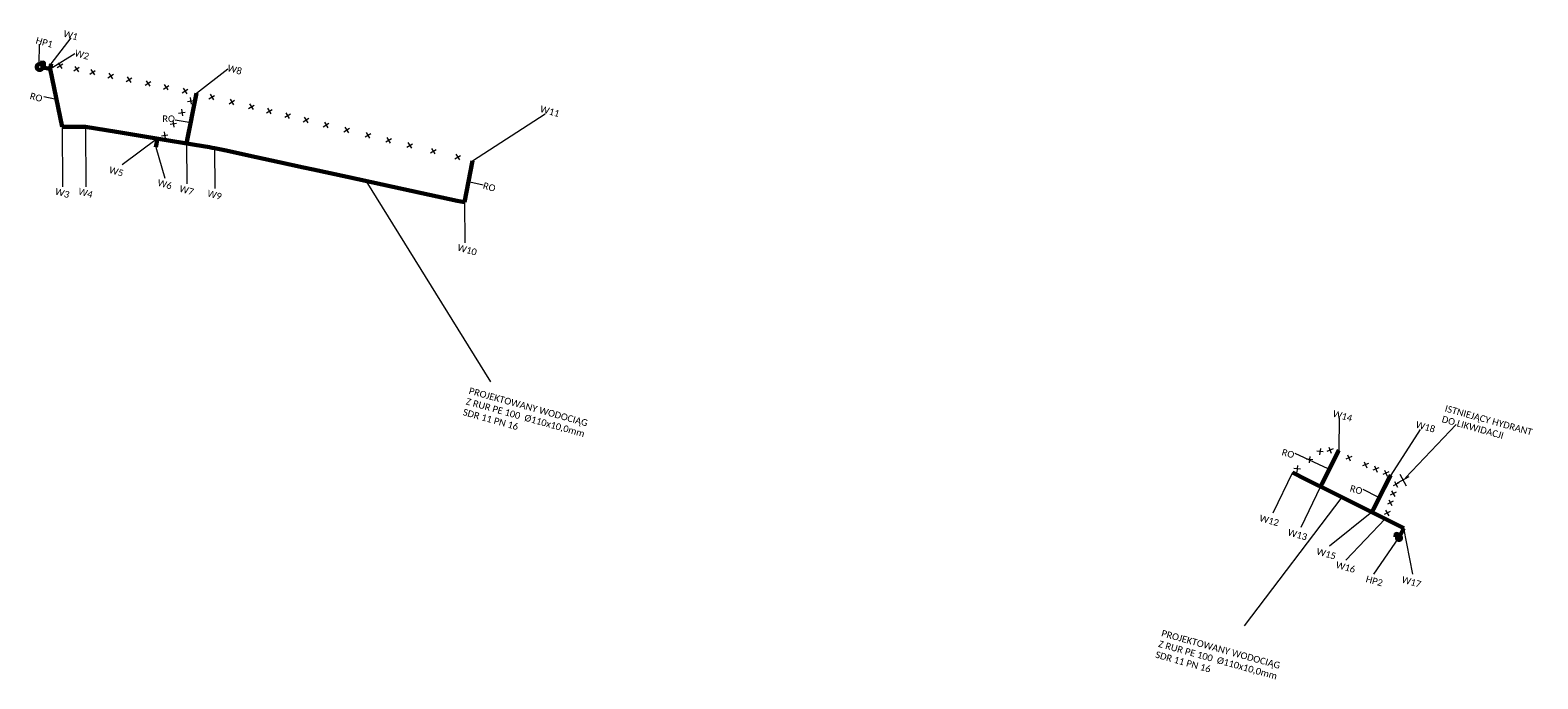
# Model space of a CAD drawing. Header units: metres. Extents: x 7458486 to 7458713, y 5636021 to 5636119.
import ezdxf

# ---------------------------------------------------------------- set-up
doc = ezdxf.new("R2010")
doc.units = ezdxf.units.M
doc.header["$MEASUREMENT"] = 0
for name, color, linetype, lineweight in [('_____Wodociąg NOWY opisy', 5, 'CONTINUOUS', 18), ('_Wodociąg Nowy', 5, 'CONTINUOUS', 60), ('Wodociąg nowy - opisy', 5, 'CONTINUOUS', 20)]:
    doc.layers.add(name, color=color, linetype=linetype, lineweight=lineweight)
doc.styles.add('Legend', font='calibri.ttf')

msp = doc.modelspace()

# ---------------------------------------------------------------- linework, layer by layer
at = {"layer": '_____Wodociąg NOWY opisy', "color": 0, "linetype": 'ByBlock'}
for points in [[(7458487.78, 5636113.71), (7458487.79, 5636116.69)], [(7458488.45, 5636108.82), (7458490.12, 5636108.51)], [(7458508.19, 5636105.35), (7458510.28, 5636104.96)], [(7458554.5, 5636095.52), (7458552.06, 5636096.06)], [(7458676.49, 5636055.27), (7458681.47, 5636052.96)], [(7458686.7, 5636049.85), (7458689, 5636048.71)], [(7458688.38, 5636037.09), (7458692.16, 5636042.51)], [(7458694.25, 5636037.07), (7458692.87, 5636043.97)]]:
    msp.add_lwpolyline(points, dxfattribs=at)
at = {"layer": '_____Wodociąg NOWY opisy', "color": 0, "linetype": 'Continuous'}
for points in [[(7458489.58, 5636113.73), (7458492.55, 5636117.65)], [(7458489.42, 5636112.99), (7458493.13, 5636115.31)], [(7458511.39, 5636109.32), (7458516.14, 5636112.98)], [(7458552.87, 5636099.19), (7458563.83, 5636106.21)], [(7458491.22, 5636104.29), (7458491.27, 5636095.28)], [(7458494.72, 5636104.3), (7458494.77, 5636095.29)], [(7458505.52, 5636102.51), (7458500.21, 5636098.55)], [(7458505.29, 5636101.24), (7458506.67, 5636096.59)], [(7458509.9, 5636101.79), (7458509.96, 5636095.7)], [(7458514.1, 5636101.09), (7458514.16, 5636095)], [(7458536.86, 5636096.15), (7458555.61, 5636065.98)], [(7458551.69, 5636092.94), (7458551.75, 5636086.85)], [(7458683.18, 5636060.54), (7458683.13, 5636055.71)], [(7458695.32, 5636058.82), (7458690.91, 5636051.94)], [(7458700.76, 5636059.54), (7458693.16, 5636051.55)], [(7458676.13, 5636052.34), (7458673.18, 5636046.21)], [(7458680.37, 5636050.22), (7458677.42, 5636044.09)], [(7458683.55, 5636048.63), (7458668.9, 5636029.33)], [(7458688.09, 5636046.36), (7458681.69, 5636041.27)], [(7458690.09, 5636045.36), (7458684.15, 5636039.17)]]:
    msp.add_lwpolyline(points, dxfattribs=at)
at = {"layer": '_____Wodociąg NOWY opisy', "color": 0, "linetype": 'ByBlock'}
for points in [[(7458489.82, 5636112.26), (7458489.34, 5636112.16), (7458490.85, 5636104.88), (7458491.33, 5636104.98)], [(7458511.42, 5636108.19), (7458510.94, 5636108.28), (7458509.77, 5636102.4), (7458510.24, 5636102.3)], [(7458553.06, 5636098.86), (7458552.58, 5636098.95), (7458551.55, 5636093.5), (7458552.02, 5636093.4)], [(7458683.22, 5636055.34), (7458682.78, 5636055.56), (7458680.39, 5636050.8), (7458680.82, 5636050.59)], [(7458690.93, 5636051.47), (7458690.5, 5636051.69), (7458688.11, 5636046.93), (7458688.54, 5636046.71)]]:
    msp.add_lwpolyline(points, close=True, dxfattribs=at)
at = {"layer": '_Wodociąg Nowy', "linetype": 'Continuous'}
for p, q in [((7458488.44, 5636113.93), (7458488.12, 5636113.6)), ((7458691.69, 5636043.11), (7458691.95, 5636042.73))]:
    msp.add_line(p, q, dxfattribs=at)
for points in [[(7458487.94, 5636113.92), (7458488.44, 5636113.93), (7458488.45, 5636113.43)], [(7458488.27, 5636113.19), (7458489.42, 5636112.99)], [(7458489.58, 5636113.73), (7458489.42, 5636112.99), (7458491.22, 5636104.29)], [(7458489.44, 5636113.1), (7458489.42, 5636112.99)], [(7458511.39, 5636109.32), (7458509.9, 5636101.79)], [(7458494.72, 5636104.3), (7458491.22, 5636104.29)], [(7458494.72, 5636104.3), (7458499.38, 5636103.52), (7458505.68, 5636102.48), (7458511.16, 5636101.58), (7458513.36, 5636101.22), (7458513.76, 5636101.15), (7458514.1, 5636101.09), (7458514.62, 5636100.98), (7458515.59, 5636100.77), (7458520.35, 5636099.74), (7458523.84, 5636098.98), (7458527.49, 5636098.19), (7458528.96, 5636097.87), (7458531.5, 5636097.32), (7458534.05, 5636096.77), (7458539.32, 5636095.62), (7458545.26, 5636094.33), (7458550.59, 5636093.18), (7458551.69, 5636092.94)], [(7458505.29, 5636101.24), (7458505.52, 5636102.51)], [(7458552.87, 5636099.19), (7458551.69, 5636092.94)], [(7458683.13, 5636055.71), (7458680.37, 5636050.22)], [(7458676.13, 5636052.34), (7458678.2, 5636051.3), (7458682.26, 5636049.27), (7458688.09, 5636046.36), (7458690.91, 5636051.94)], [(7458688.09, 5636046.36), (7458692.87, 5636043.97)], [(7458691.61, 5636042.61), (7458691.69, 5636043.11), (7458692.18, 5636043.02)], [(7458692.87, 5636043.97), (7458692.3, 5636042.78)]]:
    msp.add_lwpolyline(points, dxfattribs=at)
at = {"layer": '_Wodociąg Nowy', "linetype": 'Continuous', "lineweight": 20}
for points in [[(7458490.47, 5636113.19), (7458491.3, 5636113.74)], [(7458490.61, 5636113.88), (7458491.16, 5636113.05)], [(7458492.97, 5636112.69), (7458493.79, 5636113.24)], [(7458493.1, 5636113.37), (7458493.65, 5636112.55)], [(7458495.36, 5636112.2), (7458496.18, 5636112.75)], [(7458495.5, 5636112.89), (7458496.05, 5636112.07)], [(7458498.08, 5636111.65), (7458498.91, 5636112.2)], [(7458498.22, 5636112.34), (7458498.77, 5636111.51)], [(7458500.85, 5636111.09), (7458501.68, 5636111.64)], [(7458500.99, 5636111.78), (7458501.54, 5636110.95)], [(7458503.69, 5636110.52), (7458504.52, 5636111.07)], [(7458503.83, 5636111.21), (7458504.38, 5636110.38)], [(7458506.44, 5636109.96), (7458507.26, 5636110.51)], [(7458506.57, 5636110.65), (7458507.12, 5636109.83)], [(7458509.27, 5636109.39), (7458510.09, 5636109.94)], [(7458509.41, 5636110.08), (7458509.96, 5636109.25)], [(7458510.04, 5636108.1), (7458511.02, 5636108.25)], [(7458510.45, 5636108.67), (7458510.6, 5636107.69)], [(7458513.28, 5636108.5), (7458514.13, 5636109.01)], [(7458513.45, 5636109.18), (7458513.96, 5636108.33)], [(7458516.3, 5636107.76), (7458517.14, 5636108.28)], [(7458516.46, 5636108.44), (7458516.98, 5636107.6)], [(7458519.38, 5636107.73), (7458519.9, 5636106.88)], [(7458508.72, 5636106.35), (7458509.69, 5636106.5)], [(7458509.13, 5636106.92), (7458509.28, 5636105.94)], [(7458519.22, 5636107.05), (7458520.06, 5636107.56)], [(7458521.92, 5636106.39), (7458522.77, 5636106.9)], [(7458522.09, 5636107.07), (7458522.6, 5636106.22)], [(7458524.67, 5636105.72), (7458525.52, 5636106.23)], [(7458524.84, 5636106.4), (7458525.35, 5636105.55)], [(7458527.44, 5636105.04), (7458528.28, 5636105.56)], [(7458527.6, 5636105.72), (7458528.12, 5636104.88)], [(7458506.14, 5636102.95), (7458507.12, 5636103.09)], [(7458506.55, 5636103.51), (7458506.7, 5636102.53)], [(7458507.44, 5636104.67), (7458508.42, 5636104.82)], [(7458507.85, 5636105.23), (7458508, 5636104.25)], [(7458530.46, 5636104.3), (7458531.31, 5636104.82)], [(7458530.63, 5636104.98), (7458531.14, 5636104.14)], [(7458533.56, 5636103.55), (7458534.4, 5636104.06)], [(7458533.72, 5636104.23), (7458534.24, 5636103.38)], [(7458536.75, 5636102.77), (7458537.6, 5636103.28)], [(7458536.92, 5636103.45), (7458537.43, 5636102.6)], [(7458539.86, 5636102.01), (7458540.71, 5636102.52)], [(7458540.03, 5636102.69), (7458540.54, 5636101.84)], [(7458543.02, 5636101.24), (7458543.87, 5636101.75)], [(7458543.19, 5636101.92), (7458543.7, 5636101.07)], [(7458546.57, 5636100.37), (7458547.42, 5636100.88)], [(7458546.74, 5636101.05), (7458547.25, 5636100.2)], [(7458550.24, 5636099.47), (7458551.09, 5636099.99)], [(7458550.41, 5636100.15), (7458550.92, 5636099.31)], [(7458680.78, 5636055.43), (7458679.8, 5636055.54)], [(7458680.35, 5636055.97), (7458680.23, 5636054.99)], [(7458682.24, 5636055.88), (7458681.32, 5636055.5)], [(7458681.59, 5636056.15), (7458681.97, 5636055.23)], [(7458676.92, 5636053.39), (7458676.8, 5636052.4)], [(7458679.19, 5636054.23), (7458678.21, 5636054.34)], [(7458678.76, 5636054.77), (7458678.64, 5636053.79)], [(7458685.07, 5636054.74), (7458684.15, 5636054.36)], [(7458684.42, 5636055.01), (7458684.8, 5636054.09)], [(7458687.59, 5636053.71), (7458686.67, 5636053.33)], [(7458686.94, 5636053.97), (7458687.32, 5636053.06)], [(7458688.5, 5636053.33), (7458688.88, 5636052.41)], [(7458677.35, 5636052.84), (7458676.37, 5636052.95)], [(7458689.14, 5636053.06), (7458688.23, 5636052.68)], [(7458690.65, 5636052.43), (7458689.73, 5636052.05)], [(7458690, 5636052.7), (7458690.38, 5636051.79)], [(7458691.48, 5636051.01), (7458691.95, 5636050.14)], [(7458693.66, 5636051.69), (7458691.9, 5636050.75)], [(7458692.31, 5636052.1), (7458693.25, 5636050.34)], [(7458691.71, 5636049.4), (7458690.84, 5636048.93)], [(7458691.04, 5636049.6), (7458691.51, 5636048.73)], [(7458692.15, 5636050.8), (7458691.28, 5636050.34)], [(7458690.81, 5636046.5), (7458689.94, 5636046.03)], [(7458690.14, 5636046.7), (7458690.61, 5636045.83)], [(7458691.3, 5636048.05), (7458690.42, 5636047.59)], [(7458690.63, 5636048.26), (7458691.09, 5636047.38)]]:
    msp.add_lwpolyline(points, dxfattribs=at)
at = {"layer": '_Wodociąg Nowy', "linetype": 'Continuous'}
for centre, radius in [((7458487.83, 5636113.27), 0.443), ((7458692.16, 5636042.51), 0.3)]:
    msp.add_circle(centre, radius, dxfattribs=at)

# ---------------------------------------------------------------- texts
at = {"layer": '_____Wodociąg NOWY opisy', "linetype": 'ByBlock', "char_height": 1, "width": 25.1235, "attachment_point": 1, "rotation": 344.4874, "style": 'Legend'}
for insert in [(7458486.54, 5636109.46), (7458554.65, 5636095.98), (7458674.72, 5636055.93), (7458684.96, 5636050.49)]:
    msp.add_mtext('RO', dxfattribs=dict(at, insert=insert))
at = {"layer": '_____Wodociąg NOWY opisy', "linetype": 'ByBlock', "insert": (7458506.28, 5636105.99), "char_height": 1, "width": 25.1235, "attachment_point": 1, "style": 'Legend'}
msp.add_mtext('RO', dxfattribs=at)
at = {"layer": 'Wodociąg nowy - opisy', "char_height": 1, "attachment_point": 1, "rotation": 344.4874, "style": 'Legend'}
for s, insert, width in [('{\\fCalibri|b0|i0|c238|p34;HP1}', (7458487.43, 5636117.8), 2.9026), ('{\\fCalibri|b0|i0|c238|p34;W1}', (7458491.58, 5636118.82), 2.9026), ('{\\fCalibri|b0|i0|c238|p34;W2}', (7458493.26, 5636115.89), 2.9026), ('{\\fCalibri|b0|i0|c238|p34;W8}', (7458516.23, 5636113.64), 2.9026), ('{\\fCalibri|b0|i0|c238|p34;W11}', (7458563.22, 5636107.5), 2.9026), ('{\\fCalibri|b0|i0|c238|p34;W5}', (7458498.43, 5636098.34), 2.9026), ('{\\fCalibri|b0|i0|c238|p34;W6}', (7458505.72, 5636096.42), 2.9026), ('{\\fCalibri|b0|i0|c238|p34;W3}', (7458490.32, 5636095.11), 2.9026), ('{\\fCalibri|b0|i0|c238|p34;W4}', (7458493.81, 5636095.12), 2.9026), ('{\\fCalibri|b0|i0|c238|p34;W7}', (7458509, 5636095.53), 2.9026), ('{\\fCalibri|b0|i0|c238|p34;W9}', (7458513.2, 5636094.83), 2.9026), ('{\\fCalibri|b0|i0|c238|p34;W10}', (7458550.79, 5636086.68), 2.9026), ('{\\fCalibri|b0|i0|c238|p34;PROJEKTOWANY WODOCIĄG\\PZ RUR PE 100  %%C110x10,0mm \\PSDR 11 PN 16}', (7458552.53, 5636065.16), 37.8574), ('{\\fCalibri|b0|i0|c238|p34;ISTNIEJĄCY HYDRANT \\PDO LIKWIDACJI }', (7458699.23, 5636062.5), 25.2965), ('{\\fCalibri|b0|i0|c238|p34;W14}', (7458682.38, 5636061.73), 2.9026), ('{\\fCalibri|b0|i0|c238|p34;W18}', (7458694.84, 5636060.08), 2.9026), ('{\\fCalibri|b0|i0|c238|p34;W12}', (7458671.36, 5636046.01), 2.9026), ('{\\fCalibri|b0|i0|c238|p34;W13}', (7458675.6, 5636043.89), 2.9026), ('{\\fCalibri|b0|i0|c238|p34;W15}', (7458679.93, 5636041.01), 2.9026), ('{\\fCalibri|b0|i0|c238|p34;W16}', (7458682.84, 5636039), 2.9026), ('{\\fCalibri|b0|i0|c238|p34;HP2}', (7458687.35, 5636036.87), 2.9026), ('{\\fCalibri|b0|i0|c238|p34;W17}', (7458692.73, 5636036.79), 2.9026), ('{\\fCalibri|b0|i0|c238|p34;PROJEKTOWANY WODOCIĄG\\PZ RUR PE 100  %%C110x10,0mm \\PSDR 11 PN 16}', (7458656.62, 5636028.73), 37.8574)]:
    msp.add_mtext(s, dxfattribs=dict(at, insert=insert, width=width))

doc.saveas('drawing.dxf')
